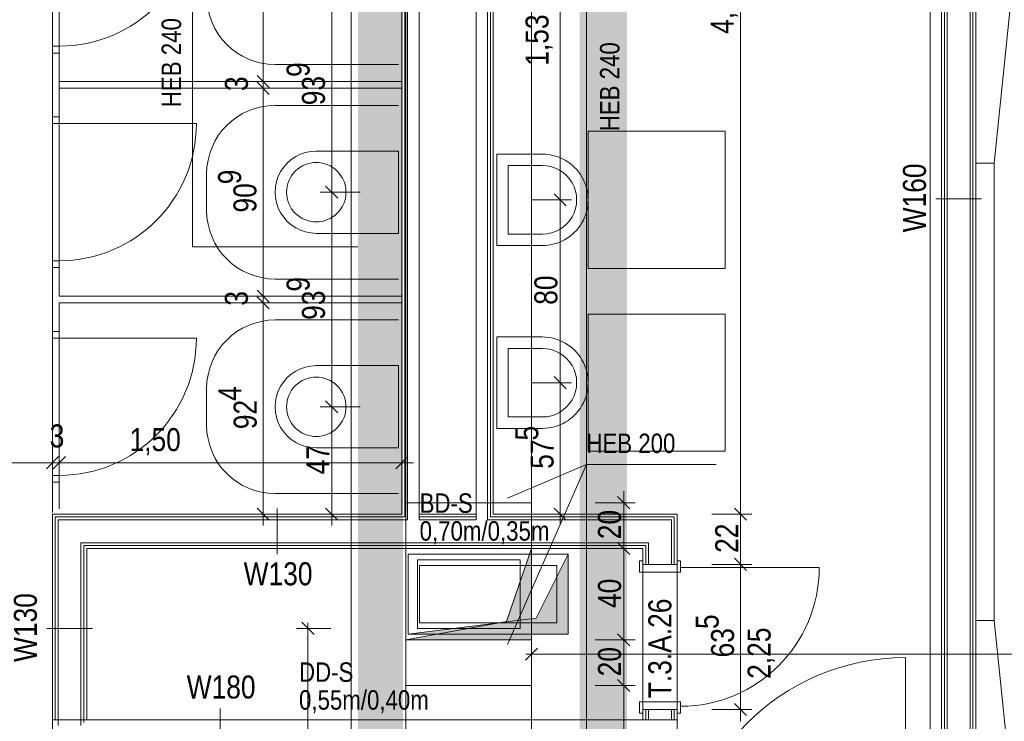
# Model space of a CAD drawing. Extents: x -620 to 300, y 62 to 1112.
# Tile 65 of 71: x -371 to -285, y 663 to 725. Entities that reach past the tile are written whole.
import ezdxf
from ezdxf.lldxf.tags import DXFTag

# ---------------------------------------------------------------- set-up
doc = ezdxf.new("R2010")
doc.units = 0
doc.layers.get('0').update_dxf_attribs({"lineweight": 13})
for name, color, linetype, lineweight, true_color in [('00 -Bauelemente -Dämmung innen', 7, 'Continuous', 9, 0xff7fe6), ('00 -Bauelemente -Gipskarton', 7, 'Continuous', 9, 0xff7fe6), ('30 -34 Innenwände- 2 nichttragend', 7, 'Continuous', 18, 0xff7fe6), ('30 -34 Innenwände- 4 Türen_Fenster', 7, 'Continuous', 15, 0x9955ff), ('30 -35 Decken- 11 Bodendurchbruch', 7, 'Continuous', 15, 0x599559), ('30 -35 Decken- 11 Durchbruch', 5, 'Continuous', 15, 0x0000ff), ('40 -41 Abwasser_Wasser_Gas- 1 Abwasser + sanitäre Anlagen', 7, 'Continuous', 9, 0xff6633), ('60 -61 Ausstattung -1 Möbel -verdeckt', 9, 'fein_strichliert-A06GA19B8I', 13, 0x808080), ('60- 61 allgemeine Ausstattung- 1 Möbel', 7, 'Continuous', 9, 0x00cccc), ('70 -72 Beschriftung- 1 Beschriftung allgemein', 7, 'Continuous', 9, 0xff6633), ('70 -76 Bemaßung- 2 Allgemein', 7, 'Continuous', 5, 0x6666cc), ('iwb_Schraffur_Unterzug', 7, 'Continuous', 5, 0xffffcc)]:
    doc.layers.add(name, color=color, linetype=linetype, lineweight=lineweight, true_color=true_color)
for name, color, linetype, lineweight in [('30 -35 Decken- 1 Konstruktion-Träger- Stahl Hohlprofil', 7, 'grob-A06GA1998I', 9), ('70 -71 Achsen- 1 Gebäudeachsen', 7, 'STRICHPUNKT2-A06GA19A8I', 18), ('70 -75 Raumstempel- 3 Wandstempel', 7, 'Continuous', 50), ('Keine', 7, 'Continuous', 9)]:
    doc.layers.add(name, color=color, linetype=linetype, lineweight=lineweight)
doc.styles.get("Standard").update_dxf_attribs({"font": 'ARIALN.TTF'})
tags = doc.linetypes.add('fein_strichliert-A06GA19B8I', pattern=[4, 1, -2, 1]).pattern_tags.tags
tags[8:9] = [DXFTag(74, 4), DXFTag(75, 0), DXFTag(340, '0'), DXFTag(46, 0.0), DXFTag(50, 0.0), DXFTag(44, 0.0), DXFTag(45, 0.0)]
tags[6:7] = [DXFTag(74, 4), DXFTag(75, 0), DXFTag(340, '0'), DXFTag(46, 0.0), DXFTag(50, 0.0), DXFTag(44, 0.0), DXFTag(45, 0.0)]
tags[4:5] = [DXFTag(74, 4), DXFTag(75, 0), DXFTag(340, '0'), DXFTag(46, 0.0), DXFTag(50, 0.0), DXFTag(44, 0.0), DXFTag(45, 0.0)]
tags = doc.linetypes.add('grob-A06GA1998I', pattern=[14, 3, -8, 3]).pattern_tags.tags
tags[8:9] = [DXFTag(74, 4), DXFTag(75, 0), DXFTag(340, '0'), DXFTag(46, 0.0), DXFTag(50, 0.0), DXFTag(44, 0.0), DXFTag(45, 0.0)]
tags[6:7] = [DXFTag(74, 4), DXFTag(75, 0), DXFTag(340, '0'), DXFTag(46, 0.0), DXFTag(50, 0.0), DXFTag(44, 0.0), DXFTag(45, 0.0)]
tags[4:5] = [DXFTag(74, 4), DXFTag(75, 0), DXFTag(340, '0'), DXFTag(46, 0.0), DXFTag(50, 0.0), DXFTag(44, 0.0), DXFTag(45, 0.0)]
tags = doc.linetypes.add('STRICHPUNKT2-A06GA19A8I', pattern=[12.7, 6.35, -3.175, 0, -3.175]).pattern_tags.tags
tags[10:11] = [DXFTag(74, 4), DXFTag(75, 0), DXFTag(340, '0'), DXFTag(46, 0.0), DXFTag(50, 0.0), DXFTag(44, 0.0), DXFTag(45, 0.0)]
tags[8:9] = [DXFTag(74, 4), DXFTag(75, 0), DXFTag(340, '0'), DXFTag(46, 0.0), DXFTag(50, 0.0), DXFTag(44, 0.0), DXFTag(45, 0.0)]
tags[6:7] = [DXFTag(74, 4), DXFTag(75, 0), DXFTag(340, '0'), DXFTag(46, 0.0), DXFTag(50, 0.0), DXFTag(44, 0.0), DXFTag(45, 0.0)]
tags[4:5] = [DXFTag(74, 4), DXFTag(75, 0), DXFTag(340, '0'), DXFTag(46, 0.0), DXFTag(50, 0.0), DXFTag(44, 0.0), DXFTag(45, 0.0)]

# ---------------------------------------------------------------- blocks, each defined once
blk = doc.blocks.new('Referenz-A06GA19C8I')
at = {"layer": '00 -Bauelemente -Dämmung innen', "color": 0, "linetype": 'Continuous', "lineweight": -2, "ltscale": 0.13}
for p, q in [((-336.926, 775.814), (-336.926, 680.914)), ((-335.926, 775.314), (-335.926, 681.414)), ((-330.926, 681.414), (-330.926, 771.314)), ((-329.926, 680.914), (-329.926, 770.314)), ((-289.676, 648.414), (-289.676, 770.614)), ((-287.676, 646.414), (-287.676, 767.614)), ((-335.926, 681.414), (-335.926, 680.914)), ((-330.926, 680.914), (-330.926, 681.414)), ((-367.526, 680.914), (-336.926, 680.914)), ((-367.526, 680.914), (-367.526, 663.414)), ((-335.926, 680.914), (-330.926, 680.914)), ((-329.926, 680.914), (-313.826, 680.914)), ((-313.826, 680.914), (-313.826, 677.014)), ((-365.526, 678.914), (-365.526, 662.914)), ((-365.526, 678.914), (-315.826, 678.914)), ((-315.826, 678.914), (-315.826, 677.014)), ((-315.826, 664.314), (-315.826, 663.414)), ((-313.826, 664.314), (-313.826, 663.414)), ((-367.526, 663.414), (-367.526, 662.914))]:
    blk.add_line(p, q, dxfattribs=at)
at = {"layer": '00 -Bauelemente -Gipskarton', "color": 0, "linetype": 'Continuous', "lineweight": -2, "ltscale": 0.13}
for p, q in [((-337.426, 775.314), (-337.426, 681.414)), ((-337.176, 775.564), (-337.176, 681.164)), ((-336.926, 775.814), (-336.926, 680.914)), ((-329.926, 680.914), (-329.926, 770.314)), ((-329.676, 681.164), (-329.676, 770.064)), ((-290.176, 648.914), (-290.176, 770.614)), ((-289.926, 648.664), (-289.926, 770.614)), ((-289.676, 648.414), (-289.676, 770.614)), ((-329.426, 681.414), (-329.426, 769.814)), ((-287.676, 646.414), (-287.676, 767.614)), ((-287.426, 646.164), (-287.426, 767.364)), ((-287.176, 645.914), (-287.176, 767.114)), ((-368.026, 681.414), (-368.026, 663.414)), ((-368.026, 681.414), (-337.426, 681.414)), ((-367.776, 681.164), (-337.176, 681.164)), ((-367.776, 681.164), (-367.776, 663.414)), ((-335.926, 681.414), (-330.926, 681.414)), ((-335.926, 681.164), (-330.926, 681.164)), ((-329.676, 681.164), (-313.576, 681.164)), ((-329.426, 681.414), (-313.326, 681.414)), ((-313.576, 681.164), (-313.576, 677.014)), ((-313.326, 681.414), (-313.326, 677.014)), ((-367.526, 680.914), (-367.526, 663.414)), ((-367.526, 680.914), (-336.926, 680.914)), ((-335.926, 680.914), (-330.926, 680.914)), ((-329.926, 680.914), (-313.826, 680.914)), ((-313.826, 680.914), (-313.826, 677.014)), ((-365.526, 678.914), (-365.526, 662.914)), ((-365.526, 678.914), (-315.826, 678.914)), ((-365.276, 678.664), (-365.276, 663.164)), ((-365.276, 678.664), (-316.076, 678.664)), ((-316.076, 678.664), (-316.076, 677.014)), ((-315.826, 678.914), (-315.826, 677.014)), ((-365.026, 678.414), (-316.326, 678.414)), ((-365.026, 678.414), (-365.026, 663.414)), ((-316.326, 678.414), (-316.326, 677.014)), ((-316.326, 664.314), (-316.326, 663.414)), ((-316.076, 664.314), (-316.076, 663.414)), ((-315.826, 664.314), (-315.826, 663.414)), ((-313.826, 664.314), (-313.826, 663.414)), ((-313.576, 664.314), (-313.576, 663.414)), ((-313.326, 664.314), (-313.326, 663.414)), ((-368.026, 663.414), (-368.026, 648.914)), ((-368.026, 663.414), (-313.326, 663.414)), ((-313.326, 663.414), (-313.326, 648.914))]:
    blk.add_line(p, q, dxfattribs=at)
at = {"layer": '30 -34 Innenwände- 2 nichttragend', "color": 0, "linetype": 'Continuous', "lineweight": -2, "ltscale": 0.13}
for p, q in [((-337.426, 775.314), (-337.426, 681.414)), ((-335.926, 775.314), (-335.926, 681.414)), ((-330.926, 681.414), (-330.926, 771.314)), ((-290.176, 648.914), (-290.176, 770.614)), ((-329.426, 681.414), (-329.426, 769.814)), ((-287.176, 645.914), (-287.176, 767.114)), ((-368.026, 721.764), (-368.026, 716.184)), ((-368.026, 721.764), (-367.426, 721.764)), ((-368.026, 721.764), (-367.426, 721.764)), ((-367.426, 721.764), (-367.426, 716.184)), ((-367.426, 719.274), (-337.426, 719.274)), ((-367.426, 718.674), (-337.426, 718.674)), ((-368.026, 716.184), (-367.426, 716.184)), ((-368.026, 716.184), (-367.426, 716.184)), ((-368.026, 702.984), (-367.426, 702.984)), ((-368.026, 702.984), (-367.426, 702.984)), ((-368.026, 702.984), (-368.026, 697.404)), ((-367.426, 702.984), (-367.426, 700.494)), ((-367.426, 700.494), (-337.426, 700.494)), ((-367.426, 699.894), (-367.426, 697.404)), ((-367.426, 699.894), (-337.426, 699.894)), ((-368.026, 697.404), (-367.426, 697.404)), ((-368.026, 697.404), (-367.426, 697.404)), ((-368.026, 684.204), (-368.026, 681.564)), ((-368.026, 684.204), (-367.426, 684.204)), ((-368.026, 684.204), (-367.426, 684.204)), ((-367.426, 684.204), (-367.426, 681.864)), ((-368.026, 681.414), (-337.426, 681.414)), ((-368.026, 681.414), (-368.026, 663.414)), ((-335.926, 681.414), (-330.926, 681.414)), ((-329.126, 681.414), (-313.326, 681.414)), ((-313.326, 681.414), (-313.326, 677.014)), ((-365.026, 678.414), (-316.326, 678.414)), ((-365.026, 678.414), (-365.026, 663.414)), ((-316.326, 678.414), (-316.326, 677.014)), ((-316.326, 677.014), (-316.326, 677.334)), ((-313.326, 677.014), (-313.326, 677.334)), ((-316.326, 664.314), (-316.326, 663.994)), ((-316.326, 664.314), (-316.326, 663.414)), ((-313.326, 664.314), (-313.326, 663.994)), ((-313.326, 664.314), (-313.326, 663.414)), ((-368.026, 663.414), (-313.326, 663.414)), ((-368.026, 663.414), (-368.026, 648.914)), ((-313.326, 663.414), (-313.326, 648.914))]:
    blk.add_line(p, q, dxfattribs=at)
at = {"layer": '30 -34 Innenwände- 4 Türen_Fenster', "color": 0, "linetype": 'Continuous', "lineweight": -2, "ltscale": 0.13}
for p, q in [((-368.026, 722.364), (-368.026, 734.364)), ((-368.026, 734.364), (-368.026, 722.364)), ((-367.426, 734.364), (-367.426, 722.364)), ((-367.426, 734.364), (-367.426, 722.364)), ((-367.426, 722.364), (-368.026, 722.364)), ((-368.026, 715.584), (-367.426, 715.584)), ((-368.026, 703.584), (-368.026, 715.584)), ((-368.026, 715.584), (-368.026, 703.584)), ((-367.426, 715.584), (-367.426, 703.584)), ((-367.426, 715.584), (-367.426, 703.584)), ((-367.426, 703.584), (-368.026, 703.584)), ((-368.026, 696.804), (-367.426, 696.804)), ((-368.026, 684.804), (-368.026, 696.804)), ((-368.026, 696.804), (-368.026, 684.804)), ((-367.426, 696.804), (-367.426, 684.804)), ((-367.426, 696.804), (-367.426, 684.804)), ((-367.426, 684.804), (-368.026, 684.804)), ((-316.326, 677.334), (-316.626, 677.334)), ((-316.626, 677.334), (-316.626, 676.334)), ((-316.326, 677.014), (-316.326, 677.334)), ((-313.326, 677.014), (-316.326, 677.014)), ((-313.026, 677.334), (-313.326, 677.334)), ((-313.326, 677.334), (-313.326, 677.014)), ((-313.026, 676.734), (-313.026, 677.334)), ((-316.626, 676.334), (-313.026, 676.334)), ((-313.026, 676.334), (-313.026, 676.734)), ((-316.626, 663.994), (-316.626, 664.994)), ((-316.626, 664.994), (-313.026, 664.994)), ((-313.026, 664.994), (-313.026, 664.594)), ((-316.326, 663.994), (-316.626, 663.994)), ((-313.326, 664.314), (-316.326, 664.314)), ((-316.326, 664.314), (-316.326, 663.994)), ((-313.326, 663.994), (-313.326, 664.314)), ((-313.026, 663.994), (-313.326, 663.994)), ((-313.026, 664.594), (-313.026, 663.994))]:
    blk.add_line(p, q, dxfattribs=at)
at = {"layer": '30 -34 Innenwände- 4 Türen_Fenster', "color": 0, "lineweight": -2}
for p, q in [((-368.026, 721.764), (-368.026, 722.364)), ((-368.026, 722.364), (-367.426, 722.364)), ((-367.426, 721.764), (-368.026, 721.764)), ((-367.426, 722.364), (-367.426, 721.764)), ((-368.026, 715.584), (-368.026, 716.184)), ((-368.026, 716.184), (-367.426, 716.184)), ((-367.426, 715.584), (-368.026, 715.584)), ((-367.426, 716.184), (-367.426, 715.584)), ((-368.026, 702.984), (-368.026, 703.584)), ((-368.026, 703.584), (-367.426, 703.584)), ((-367.426, 703.584), (-367.426, 702.984)), ((-367.426, 702.984), (-368.026, 702.984)), ((-368.026, 696.804), (-368.026, 697.404)), ((-368.026, 697.404), (-367.426, 697.404)), ((-367.426, 696.804), (-368.026, 696.804)), ((-367.426, 697.404), (-367.426, 696.804)), ((-368.026, 684.204), (-368.026, 684.804)), ((-368.026, 684.804), (-367.426, 684.804)), ((-367.426, 684.804), (-367.426, 684.204)), ((-367.426, 684.204), (-368.026, 684.204))]:
    blk.add_line(p, q, dxfattribs=at)
at = {"layer": '30 -34 Innenwände- 4 Türen_Fenster', "color": 0, "linetype": 'grob-A06GA1998I', "lineweight": -2, "ltscale": 0.13}
for p, q in [((-367.426, 715.584), (-355.426, 715.584)), ((-367.426, 696.804), (-355.426, 696.804)), ((-316.326, 677.014), (-316.326, 664.314)), ((-313.326, 677.014), (-313.326, 664.314)), ((-313.026, 676.734), (-300.886, 676.734)), ((-293.331, 649.214), (-293.331, 668.854))]:
    blk.add_line(p, q, dxfattribs=at)
for centre, major_axis in [((-367.426, 734.364), (0, -12)), ((-367.426, 715.584), (0, -12)), ((-367.426, 696.804), (0, -12)), ((-313.026, 676.734), (0, -12.14)), ((-389.271, 649.214), (19.64, 0)), ((-293.331, 649.214), (0, 19.64))]:
    blk.add_ellipse(centre, major_axis=major_axis, ratio=1, start_param=0, end_param=1.570796, dxfattribs=at)
at = {"layer": '30 -35 Decken- 1 Konstruktion-Träger- Stahl Hohlprofil', "color": 0, "linetype": 'grob-A06GA1998I', "lineweight": -2, "ltscale": 0.13}
for p, q in [((-341.876, 612.609), (-341.876, 771.614)), ((-337.076, 771.614), (-337.076, 612.609)), ((-326.076, 612.609), (-326.076, 771.614)), ((-321.276, 771.614), (-321.276, 612.609)), ((-337.076, 682.414), (-326.076, 682.414)), ((-337.076, 678.414), (-337.076, 682.414)), ((-326.076, 682.414), (-326.076, 678.414)), ((-326.076, 678.414), (-337.076, 678.414)), ((-326.076, 670.414), (-337.076, 670.414)), ((-337.076, 670.414), (-337.076, 666.414)), ((-326.076, 666.414), (-326.076, 670.414)), ((-337.076, 666.414), (-326.076, 666.414))]:
    blk.add_line(p, q, dxfattribs=at)
at = {"layer": '30 -35 Decken- 11 Bodendurchbruch', "color": 0, "linetype": 'Continuous', "lineweight": -2, "ltscale": 0.13}
for p, q in [((-336.876, 670.914), (-336.876, 677.914)), ((-336.876, 677.914), (-322.876, 677.914)), ((-322.876, 677.914), (-325.676, 672.314)), ((-322.876, 677.914), (-325.676, 672.314)), ((-322.876, 670.914), (-322.876, 677.914)), ((-325.676, 672.314), (-336.876, 670.914)), ((-325.676, 672.314), (-336.876, 670.914)), ((-336.876, 670.914), (-322.876, 670.914))]:
    blk.add_line(p, q, dxfattribs=at)
at = {"layer": '30 -35 Decken- 11 Bodendurchbruch', "color": 0, "linetype": 'grob-A06GA1998I', "lineweight": -2, "ltscale": 0.13}
for p, q in [((-335.876, 676.914), (-323.876, 676.914)), ((-335.876, 671.914), (-335.876, 676.914)), ((-323.876, 676.914), (-323.876, 671.914)), ((-323.876, 671.914), (-335.876, 671.914))]:
    blk.add_line(p, q, dxfattribs=at)
at = {"layer": '30 -35 Decken- 11 Bodendurchbruch', "color": 0, "lineweight": -2}
for points in [[(-322.876, 670.914), (-325.676, 672.314), (-322.876, 677.914)], [(-325.676, 670.914), (-336.876, 670.914), (-325.676, 672.314)], [(-325.676, 670.914), (-325.676, 672.314), (-322.876, 670.914)]]:
    blk.add_solid(points, dxfattribs=at)
at = {"layer": '30 -35 Decken- 11 Durchbruch', "color": 0, "linetype": 'Continuous', "lineweight": -2, "ltscale": 0.13}
for p, q in [((-337.076, 670.414), (-337.076, 678.414)), ((-337.076, 678.414), (-326.076, 678.414)), ((-326.076, 678.414), (-328.276, 672.014)), ((-326.076, 678.414), (-328.276, 672.014)), ((-326.076, 670.414), (-326.076, 678.414)), ((-328.276, 672.014), (-337.076, 670.414)), ((-328.276, 672.014), (-337.076, 670.414)), ((-337.076, 670.414), (-326.076, 670.414))]:
    blk.add_line(p, q, dxfattribs=at)
at = {"layer": '30 -35 Decken- 11 Durchbruch', "color": 0, "linetype": 'grob-A06GA1998I', "lineweight": -2, "ltscale": 0.13}
for p, q in [((-336.076, 677.414), (-327.076, 677.414)), ((-336.076, 671.414), (-336.076, 677.414)), ((-327.076, 677.414), (-327.076, 671.414)), ((-327.076, 671.414), (-336.076, 671.414))]:
    blk.add_line(p, q, dxfattribs=at)
at = {"layer": '30 -35 Decken- 11 Durchbruch', "color": 0, "lineweight": -2}
for points in [[(-326.076, 670.414), (-328.276, 672.014), (-326.076, 678.414)], [(-328.276, 670.414), (-337.076, 670.414), (-328.276, 672.014)], [(-328.276, 670.414), (-328.276, 672.014), (-326.076, 670.414)]]:
    blk.add_solid(points, dxfattribs=at)
at = {"layer": '40 -41 Abwasser_Wasser_Gas- 1 Abwasser + sanitäre Anlagen', "color": 0, "linetype": 'Continuous', "lineweight": -2, "ltscale": 0.13}
for p, q in [((-344.926, 713.184), (-337.726, 713.184)), ((-337.726, 713.184), (-337.726, 705.984)), ((-345.681, 712.072), (-345.434, 712.134)), ((-345.434, 712.134), (-345.181, 712.171)), ((-345.181, 712.171), (-344.926, 712.184)), ((-344.926, 712.184), (-344.671, 712.171)), ((-344.671, 712.171), (-344.419, 712.134)), ((-344.419, 712.134), (-344.172, 712.072)), ((-325.126, 712.914), (-329.126, 712.914)), ((-329.126, 712.914), (-329.126, 704.914)), ((-346.936, 711.233), (-346.765, 711.422)), ((-346.765, 711.422), (-346.576, 711.593)), ((-346.576, 711.593), (-346.371, 711.745)), ((-346.371, 711.745), (-346.152, 711.877)), ((-346.152, 711.877), (-345.921, 711.986)), ((-345.921, 711.986), (-345.681, 712.072)), ((-344.172, 712.072), (-343.931, 711.986)), ((-343.931, 711.986), (-343.701, 711.877)), ((-343.701, 711.877), (-343.482, 711.745)), ((-343.482, 711.745), (-343.277, 711.593)), ((-343.277, 711.593), (-343.088, 711.422)), ((-343.088, 711.422), (-342.916, 711.233)), ((-325.126, 711.914), (-328.126, 711.914)), ((-328.126, 711.914), (-328.126, 705.914)), ((-347.414, 710.338), (-347.328, 710.579)), ((-347.328, 710.579), (-347.219, 710.809)), ((-347.219, 710.809), (-347.088, 711.028)), ((-347.088, 711.028), (-346.936, 711.233)), ((-342.916, 711.233), (-342.764, 711.028)), ((-342.764, 711.028), (-342.633, 710.809)), ((-342.633, 710.809), (-342.524, 710.579)), ((-342.524, 710.579), (-342.438, 710.338)), ((-347.526, 709.584), (-347.514, 709.838)), ((-347.514, 709.329), (-347.526, 709.584)), ((-347.514, 709.838), (-347.476, 710.091)), ((-347.476, 710.091), (-347.414, 710.338)), ((-342.438, 710.338), (-342.376, 710.091)), ((-342.376, 710.091), (-342.339, 709.838)), ((-342.339, 709.838), (-342.326, 709.584)), ((-342.326, 709.584), (-342.339, 709.329)), ((-347.476, 709.076), (-347.514, 709.329)), ((-347.414, 708.829), (-347.476, 709.076)), ((-347.328, 708.589), (-347.414, 708.829)), ((-342.438, 708.829), (-342.524, 708.589)), ((-342.376, 709.076), (-342.438, 708.829)), ((-342.339, 709.329), (-342.376, 709.076)), ((-347.219, 708.358), (-347.328, 708.589)), ((-347.088, 708.139), (-347.219, 708.358)), ((-346.936, 707.934), (-347.088, 708.139)), ((-346.765, 707.745), (-346.936, 707.934)), ((-342.916, 707.934), (-343.088, 707.745)), ((-342.764, 708.139), (-342.916, 707.934)), ((-342.633, 708.358), (-342.764, 708.139)), ((-342.524, 708.589), (-342.633, 708.358)), ((-346.576, 707.574), (-346.765, 707.745)), ((-346.371, 707.422), (-346.576, 707.574)), ((-346.152, 707.291), (-346.371, 707.422)), ((-345.921, 707.182), (-346.152, 707.291)), ((-345.681, 707.096), (-345.921, 707.182)), ((-345.434, 707.034), (-345.681, 707.096)), ((-345.181, 706.996), (-345.434, 707.034)), ((-344.926, 706.984), (-345.181, 706.996)), ((-344.671, 706.996), (-344.926, 706.984)), ((-344.419, 707.034), (-344.671, 706.996)), ((-344.172, 707.096), (-344.419, 707.034)), ((-343.931, 707.182), (-344.172, 707.096)), ((-343.701, 707.291), (-343.931, 707.182)), ((-343.482, 707.422), (-343.701, 707.291)), ((-343.277, 707.574), (-343.482, 707.422)), ((-343.088, 707.745), (-343.277, 707.574)), ((-337.726, 705.984), (-344.926, 705.984)), ((-328.126, 705.914), (-325.126, 705.914)), ((-329.126, 704.914), (-325.126, 704.914)), ((-325.126, 696.914), (-329.126, 696.914)), ((-329.126, 696.914), (-329.126, 688.914)), ((-325.126, 695.914), (-328.126, 695.914)), ((-328.126, 695.914), (-328.126, 689.914)), ((-337.726, 694.404), (-344.926, 694.404)), ((-337.726, 687.204), (-337.726, 694.404)), ((-346.152, 693.097), (-345.921, 693.206)), ((-345.921, 693.206), (-345.681, 693.292)), ((-345.681, 693.292), (-345.434, 693.354)), ((-345.434, 693.354), (-345.181, 693.391)), ((-345.181, 693.391), (-344.926, 693.404)), ((-344.926, 693.404), (-344.671, 693.391)), ((-344.671, 693.391), (-344.419, 693.354)), ((-344.419, 693.354), (-344.172, 693.292)), ((-344.172, 693.292), (-343.931, 693.206)), ((-343.931, 693.206), (-343.701, 693.097)), ((-347.088, 692.248), (-346.936, 692.453)), ((-346.936, 692.453), (-346.765, 692.642)), ((-346.765, 692.642), (-346.576, 692.813)), ((-346.576, 692.813), (-346.371, 692.965)), ((-346.371, 692.965), (-346.152, 693.097)), ((-343.701, 693.097), (-343.482, 692.965)), ((-343.482, 692.965), (-343.277, 692.813)), ((-343.277, 692.813), (-343.088, 692.642)), ((-343.088, 692.642), (-342.916, 692.453)), ((-342.916, 692.453), (-342.764, 692.248)), ((-347.476, 691.311), (-347.414, 691.558)), ((-347.414, 691.558), (-347.328, 691.799)), ((-347.328, 691.799), (-347.219, 692.029)), ((-347.219, 692.029), (-347.088, 692.248)), ((-342.764, 692.248), (-342.633, 692.029)), ((-342.633, 692.029), (-342.524, 691.799)), ((-342.524, 691.799), (-342.438, 691.558)), ((-342.438, 691.558), (-342.376, 691.311)), ((-347.526, 690.804), (-347.514, 691.058)), ((-347.514, 690.549), (-347.526, 690.804)), ((-347.514, 691.058), (-347.476, 691.311)), ((-342.376, 691.311), (-342.339, 691.058)), ((-342.339, 691.058), (-342.326, 690.804)), ((-342.326, 690.804), (-342.339, 690.549)), ((-347.476, 690.296), (-347.514, 690.549)), ((-347.414, 690.049), (-347.476, 690.296)), ((-347.328, 689.809), (-347.414, 690.049)), ((-347.219, 689.578), (-347.328, 689.809)), ((-342.524, 689.809), (-342.633, 689.578)), ((-342.438, 690.049), (-342.524, 689.809)), ((-342.376, 690.296), (-342.438, 690.049)), ((-342.339, 690.549), (-342.376, 690.296)), ((-328.126, 689.914), (-325.126, 689.914)), ((-347.088, 689.359), (-347.219, 689.578)), ((-346.936, 689.154), (-347.088, 689.359)), ((-346.765, 688.965), (-346.936, 689.154)), ((-346.576, 688.794), (-346.765, 688.965)), ((-343.088, 688.965), (-343.277, 688.794)), ((-342.916, 689.154), (-343.088, 688.965)), ((-342.764, 689.359), (-342.916, 689.154)), ((-342.633, 689.578), (-342.764, 689.359)), ((-329.126, 688.914), (-325.126, 688.914)), ((-346.371, 688.642), (-346.576, 688.794)), ((-346.152, 688.511), (-346.371, 688.642)), ((-345.921, 688.402), (-346.152, 688.511)), ((-345.681, 688.316), (-345.921, 688.402)), ((-345.434, 688.254), (-345.681, 688.316)), ((-345.181, 688.216), (-345.434, 688.254)), ((-344.926, 688.204), (-345.181, 688.216)), ((-344.671, 688.216), (-344.926, 688.204)), ((-344.419, 688.254), (-344.671, 688.216)), ((-344.172, 688.316), (-344.419, 688.254)), ((-343.931, 688.402), (-344.172, 688.316)), ((-343.701, 688.511), (-343.931, 688.402)), ((-343.482, 688.642), (-343.701, 688.511)), ((-343.277, 688.794), (-343.482, 688.642)), ((-344.926, 687.204), (-337.726, 687.204))]:
    blk.add_line(p, q, dxfattribs=at)
for centre, major_axis in [((-344.926, 709.584), (0, 3.6)), ((-325.126, 708.914), (0, -4)), ((-325.126, 708.914), (0, -3)), ((-325.126, 692.914), (0, -4)), ((-325.126, 692.914), (0, -3)), ((-344.926, 690.804), (0, 3.6))]:
    blk.add_ellipse(centre, major_axis=major_axis, ratio=1, start_param=0, end_param=3.141593, dxfattribs=at)
at = {"layer": '60 -61 Ausstattung -1 Möbel -verdeckt', "color": 0, "linetype": 'fein_strichliert-A06GA19B8I', "lineweight": -2, "ltscale": 0.13}
for p, q in [((-337.726, 720.764), (-348.526, 720.764)), ((-337.726, 717.184), (-348.526, 717.184)), ((-321.126, 702.914), (-321.126, 714.914)), ((-321.126, 714.914), (-309.126, 714.914)), ((-309.126, 714.914), (-309.126, 702.914)), ((-354.526, 711.184), (-354.526, 707.984)), ((-309.126, 702.914), (-321.126, 702.914)), ((-348.526, 701.984), (-337.726, 701.984)), ((-348.526, 698.404), (-337.726, 698.404)), ((-321.126, 686.914), (-321.126, 698.914)), ((-321.126, 698.914), (-309.126, 698.914)), ((-309.126, 698.914), (-309.126, 686.914)), ((-354.526, 689.204), (-354.526, 692.404)), ((-309.126, 686.914), (-321.126, 686.914)), ((-337.726, 683.204), (-348.526, 683.204))]:
    blk.add_line(p, q, dxfattribs=at)
for centre, major_axis in [((-348.526, 726.764), (-6, 0)), ((-348.526, 711.184), (0, 6)), ((-348.526, 707.984), (-6, 0)), ((-348.526, 692.404), (0, 6)), ((-348.526, 689.204), (-6, 0))]:
    blk.add_ellipse(centre, major_axis=major_axis, ratio=1, start_param=0, end_param=1.570796, dxfattribs=at)
at = {"layer": '60- 61 allgemeine Ausstattung- 1 Möbel', "color": 0, "linetype": 'Continuous', "lineweight": -2, "ltscale": 0.13}
for p, q in [((-285.576, 712.114), (-283.526, 732.008)), ((-287.176, 712.114), (-285.576, 712.114)), ((-287.176, 672.114), (-287.176, 712.114)), ((-285.576, 712.114), (-285.576, 672.114)), ((-285.576, 672.114), (-287.176, 672.114)), ((-285.576, 672.114), (-283.526, 652.219))]:
    blk.add_line(p, q, dxfattribs=at)
at = {"layer": '70 -71 Achsen- 1 Gebäudeachsen', "color": 0, "linetype": 'STRICHPUNKT2-A06GA19A8I', "lineweight": -2, "ltscale": 0.13}
blk.add_line((-291.176, 1084.554), (-291.176, 85.114), dxfattribs=at)
at = {"layer": '70 -72 Beschriftung- 1 Beschriftung allgemein', "color": 0, "linetype": 'Continuous', "lineweight": -2, "ltscale": 0.13}
for p, q in [((-355.764, 736.802), (-355.764, 704.802)), ((-355.764, 704.802), (-341.276, 704.802)), ((-321.276, 685.756), (-328.167, 670.014)), ((-321.276, 685.756), (-328.167, 682.814)), ((-321.276, 685.756), (-309.924, 685.756))]:
    blk.add_line(p, q, dxfattribs=at)
at = {"layer": '70 -75 Raumstempel- 3 Wandstempel', "color": 0, "linetype": 'Continuous', "lineweight": -2, "ltscale": 0.13}
for p, q in [((-290.676, 709.014), (-286.676, 709.014)), ((-348.34, 677.914), (-348.34, 681.914)), ((-368.526, 671.414), (-364.526, 671.414)), ((-353.326, 664.414), (-353.326, 660.414))]:
    blk.add_line(p, q, dxfattribs=at)
at = {"layer": '70 -76 Bemaßung- 2 Allgemein', "color": 0, "linetype": 'Continuous', "lineweight": -2, "ltscale": 0.13}
for p, q in [((-307.776, 682.474), (-307.776, 768.753)), ((-323.576, 709.974), (-323.576, 738.453)), ((-349.576, 720.334), (-349.576, 736.393)), ((-343.576, 710.644), (-343.576, 727.303)), ((-349.576, 720.334), (-349.576, 721.394)), ((-349.576, 718.274), (-349.576, 720.334)), ((-349.576, 718.274), (-349.576, 720.334)), ((-347.076, 719.274), (-350.576, 719.274)), ((-347.076, 719.274), (-350.576, 719.274)), ((-349.046, 718.743), (-350.107, 719.804)), ((-349.046, 718.743), (-350.107, 719.804)), ((-350.107, 719.204), (-349.046, 718.143)), ((-350.107, 719.204), (-349.046, 718.143)), ((-349.576, 719.674), (-349.576, 717.613)), ((-349.576, 719.674), (-349.576, 717.613)), ((-349.576, 718.674), (-349.576, 719.274)), ((-347.076, 718.674), (-350.576, 718.674)), ((-347.076, 718.674), (-350.576, 718.674)), ((-349.576, 717.613), (-349.576, 716.553)), ((-349.576, 701.554), (-349.576, 717.613)), ((-343.576, 708.584), (-343.576, 710.644)), ((-343.576, 710.584), (-343.576, 708.523)), ((-341.076, 709.584), (-344.576, 709.584)), ((-341.076, 709.584), (-344.576, 709.584)), ((-343.046, 709.053), (-344.107, 710.114)), ((-344.107, 710.114), (-343.046, 709.053)), ((-323.576, 707.914), (-323.576, 709.974)), ((-323.576, 709.914), (-323.576, 707.853)), ((-326.076, 708.914), (-322.576, 708.914)), ((-326.076, 708.914), (-322.576, 708.914)), ((-323.046, 708.383), (-324.107, 709.444)), ((-324.107, 709.444), (-323.046, 708.383)), ((-343.576, 691.864), (-343.576, 708.523)), ((-323.576, 693.974), (-323.576, 707.853)), ((-349.576, 701.554), (-349.576, 702.614)), ((-349.046, 699.963), (-350.107, 701.024)), ((-349.046, 699.963), (-350.107, 701.024)), ((-349.576, 699.494), (-349.576, 701.554)), ((-349.576, 699.494), (-349.576, 701.554)), ((-347.076, 700.494), (-350.576, 700.494)), ((-347.076, 700.494), (-350.576, 700.494)), ((-350.107, 700.424), (-349.046, 699.363)), ((-350.107, 700.424), (-349.046, 699.363)), ((-349.576, 700.894), (-349.576, 698.833)), ((-349.576, 700.894), (-349.576, 698.833)), ((-349.576, 699.894), (-349.576, 700.494)), ((-347.076, 699.894), (-350.576, 699.894)), ((-347.076, 699.894), (-350.576, 699.894)), ((-349.576, 698.833), (-349.576, 697.773)), ((-349.576, 682.474), (-349.576, 698.833)), ((-323.046, 692.383), (-324.107, 693.444)), ((-324.107, 693.444), (-323.046, 692.383)), ((-323.576, 691.914), (-323.576, 693.974)), ((-323.576, 693.914), (-323.576, 691.853)), ((-326.076, 692.914), (-322.576, 692.914)), ((-326.076, 692.914), (-322.576, 692.914)), ((-343.576, 689.804), (-343.576, 691.864)), ((-343.576, 691.804), (-343.576, 689.743)), ((-323.576, 682.474), (-323.576, 691.853)), ((-341.076, 690.804), (-344.576, 690.804)), ((-341.076, 690.804), (-344.576, 690.804)), ((-343.046, 690.273), (-344.107, 691.334)), ((-344.107, 691.334), (-343.046, 690.273)), ((-343.576, 682.474), (-343.576, 689.743)), ((-367.496, 686.444), (-368.557, 685.383)), ((-367.496, 686.444), (-368.557, 685.383)), ((-368.026, 683.414), (-368.026, 686.914)), ((-368.026, 683.414), (-368.026, 686.914)), ((-367.957, 685.383), (-366.896, 686.444)), ((-367.957, 685.383), (-366.896, 686.444)), ((-367.426, 683.414), (-367.426, 686.914)), ((-367.426, 683.414), (-367.426, 686.914)), ((-336.896, 686.444), (-337.957, 685.383)), ((-337.426, 684.414), (-337.426, 686.914)), ((-369.087, 685.914), (-390.116, 685.914)), ((-369.087, 685.914), (-370.147, 685.914)), ((-367.026, 685.914), (-369.087, 685.914)), ((-367.026, 685.914), (-369.087, 685.914)), ((-368.426, 685.914), (-366.366, 685.914)), ((-368.426, 685.914), (-366.366, 685.914)), ((-367.426, 685.914), (-368.026, 685.914)), ((-366.366, 685.914), (-365.305, 685.914)), ((-338.487, 685.914), (-366.366, 685.914)), ((-336.426, 685.914), (-338.487, 685.914)), ((-318.537, 682.944), (-317.476, 681.883)), ((-318.007, 683.414), (-318.007, 681.353)), ((-349.576, 680.414), (-349.576, 682.474)), ((-343.576, 680.414), (-343.576, 682.474)), ((-323.576, 680.414), (-323.576, 682.474)), ((-320.507, 682.414), (-317.007, 682.414)), ((-307.776, 680.414), (-307.776, 682.474)), ((-307.776, 682.414), (-307.776, 680.353)), ((-347.076, 681.414), (-350.576, 681.414)), ((-349.046, 680.883), (-350.107, 681.944)), ((-341.076, 681.414), (-344.576, 681.414)), ((-343.046, 680.883), (-344.107, 681.944)), ((-326.076, 681.414), (-322.576, 681.414)), ((-323.046, 680.883), (-324.107, 681.944)), ((-318.007, 679.474), (-318.007, 681.353)), ((-310.276, 681.414), (-306.776, 681.414)), ((-310.276, 681.414), (-306.776, 681.414)), ((-307.246, 680.883), (-308.307, 681.944)), ((-308.307, 681.944), (-307.246, 680.883)), ((-307.776, 678.074), (-307.776, 680.353)), ((-318.007, 677.414), (-318.007, 679.474)), ((-318.007, 679.414), (-318.007, 677.353)), ((-317.476, 677.883), (-318.537, 678.944)), ((-318.537, 678.944), (-317.476, 677.883)), ((-320.507, 678.414), (-317.007, 678.414)), ((-320.507, 678.414), (-317.007, 678.414)), ((-307.776, 676.014), (-307.776, 678.074)), ((-307.776, 678.014), (-307.776, 675.953)), ((-318.007, 671.474), (-318.007, 677.353)), ((-310.276, 677.014), (-306.776, 677.014)), ((-310.276, 677.014), (-306.776, 677.014)), ((-307.246, 676.483), (-308.307, 677.544)), ((-308.307, 677.544), (-307.246, 676.483)), ((-307.776, 665.374), (-307.776, 675.953)), ((-346.182, 671.944), (-345.121, 670.883)), ((-345.652, 671.914), (-345.652, 670.353)), ((-343.652, 671.414), (-346.652, 671.414)), ((-326.076, 671.154), (-326.076, 668.154)), ((-317.476, 669.883), (-318.537, 670.944)), ((-318.537, 670.944), (-317.476, 669.883)), ((-318.007, 669.414), (-318.007, 671.474)), ((-318.007, 671.414), (-318.007, 669.353)), ((-345.652, 614.674), (-345.652, 670.353)), ((-320.507, 670.414), (-317.007, 670.414)), ((-320.507, 670.414), (-317.007, 670.414)), ((-326.607, 668.624), (-325.546, 669.685)), ((-326.576, 669.154), (-325.016, 669.154)), ((16.763, 669.154), (-325.016, 669.154)), ((-318.007, 667.474), (-318.007, 669.353)), ((-318.007, 665.414), (-318.007, 667.474)), ((-318.007, 667.414), (-318.007, 665.353)), ((-317.476, 665.883), (-318.537, 666.944)), ((-318.537, 666.944), (-317.476, 665.883)), ((-320.507, 666.414), (-317.007, 666.414)), ((-320.507, 666.414), (-317.007, 666.414)), ((-318.007, 614.674), (-318.007, 665.353)), ((-307.246, 663.783), (-308.307, 664.844)), ((-308.307, 664.844), (-307.246, 663.783)), ((-307.776, 663.314), (-307.776, 665.374)), ((-307.776, 665.314), (-307.776, 663.253)), ((-310.276, 664.314), (-306.776, 664.314)), ((-310.276, 664.314), (-306.776, 664.314))]:
    blk.add_line(p, q, dxfattribs=at)
at = {"layer": '30 -35 Decken- 11 Bodendurchbruch', "color": 0, "linetype": 'Continuous', "lineweight": -2, "ltscale": 0.13, "char_height": 1.7, "attachment_point": 1}
for s, insert in [('{\\fArial Narrow;BD-S}', (-335.876, 683.227)), ('{\\fArial Narrow;0,70m/0,35m}', (-335.876, 680.792))]:
    blk.add_mtext(s, dxfattribs=dict(at, insert=insert))
at = {"layer": '30 -35 Decken- 11 Durchbruch', "color": 0, "linetype": 'Continuous', "lineweight": -2, "ltscale": 0.13, "char_height": 1.7, "attachment_point": 1}
for s, insert in [('{\\fArial Narrow;DD-S}', (-346.436, 668.438)), ('{\\fArial Narrow;0,55m/0,40m}', (-346.436, 666.003))]:
    blk.add_mtext(s, dxfattribs=dict(at, insert=insert))
at = {"layer": '70 -72 Beschriftung- 1 Beschriftung allgemein', "color": 0, "linetype": 'Continuous', "lineweight": -2, "ltscale": 0.13, "char_height": 1.7, "attachment_point": 1, "rotation": 90}
for insert in [(-358.466, 717.027), (-320.08, 714.914)]:
    blk.add_mtext('{\\fArial Narrow;HEB 240}', dxfattribs=dict(at, insert=insert))
at = {"layer": '70 -72 Beschriftung- 1 Beschriftung allgemein', "color": 0, "linetype": 'Continuous', "lineweight": -2, "ltscale": 0.13, "insert": (-321.276, 688.458), "char_height": 1.7, "attachment_point": 1}
blk.add_mtext('{\\fArial Narrow;HEB 200}', dxfattribs=at)
at = {"layer": '70 -75 Raumstempel- 3 Wandstempel', "color": 0, "linetype": 'Continuous', "lineweight": -2, "ltscale": 0.13, "char_height": 2.01377, "attachment_point": 1, "rotation": 90}
for s, insert in [('{\\fArial Narrow;W160}', (-293.555, 706.072)), ('{\\fArial Narrow;W130}', (-371.405, 668.472))]:
    blk.add_mtext(s, dxfattribs=dict(at, insert=insert))
at = {"layer": '70 -75 Raumstempel- 3 Wandstempel', "color": 0, "linetype": 'Continuous', "lineweight": -2, "ltscale": 0.13, "char_height": 2.01377, "attachment_point": 1}
for s, insert in [('{\\fArial Narrow;W130}', (-351.282, 677.198)), ('{\\fArial Narrow;W180}', (-356.268, 667.292))]:
    blk.add_mtext(s, dxfattribs=dict(at, insert=insert))
at = {"layer": '70 -76 Bemaßung- 2 Allgemein', "color": 0, "linetype": 'Continuous', "lineweight": -2, "ltscale": 0.13, "char_height": 2.01377, "attachment_point": 1, "rotation": 90}
for s, insert in [('{\\fArial Narrow;4,42}', (-310.392, 723.441)), ('{\\fArial Narrow;1,53}', (-326.602, 720.65)), ('{\\fArial Narrow;9}', (-347.523, 719.667)), ('{\\fArial Narrow;93}', (-346.18, 717.194)), ('{\\fArial Narrow;3}', (-352.927, 718.433)), ('{\\fArial Narrow;9}', (-353.523, 710.277)), ('{\\fArial Narrow;90}', (-352.18, 707.804)), ('{\\fArial Narrow;80}', (-325.827, 699.731)), ('{\\fArial Narrow;9}', (-347.523, 700.887)), ('{\\fArial Narrow;3}', (-352.927, 699.653)), ('{\\fArial Narrow;93}', (-346.18, 698.414)), ('{\\fArial Narrow;4}', (-353.5, 691.319)), ('{\\fArial Narrow;92}', (-352.158, 688.846)), ('{\\fArial Narrow;5}', (-327.504, 687.853)), ('{\\fArial Narrow;57}', (-326.162, 685.38)), ('{\\fArial Narrow;47}', (-345.79, 684.892)), ('{\\fArial Narrow;20}', (-320.258, 679.217)), ('{\\fArial Narrow;22}', (-309.994, 678.023)), ('{\\fArial Narrow;40}', (-320.258, 673.197)), ('{\\fArial Narrow;5}', (-311.704, 671.359)), ('{\\fArial Narrow;63}', (-310.362, 668.874)), ('{\\fArial Narrow;2,25}', (-307.158, 666.999)), ('{\\fArial Narrow;20}', (-320.258, 667.217))]:
    blk.add_mtext(s, dxfattribs=dict(at, insert=insert))
at = {"layer": '70 -76 Bemaßung- 2 Allgemein', "color": 0, "linetype": 'Continuous', "lineweight": -2, "ltscale": 0.13, "char_height": 2.01377, "attachment_point": 1}
for s, insert in [('{\\fArial Narrow;3}', (-368.267, 689.265)), ('{\\fArial Narrow;1,50}', (-361.275, 688.939))]:
    blk.add_mtext(s, dxfattribs=dict(at, insert=insert))
at = {"layer": 'Keine', "color": 0, "linetype": 'Continuous', "lineweight": -2, "ltscale": 0.13, "insert": (-315.847, 665.302), "char_height": 2.01377, "attachment_point": 1, "rotation": 90}
blk.add_mtext('{\\fArial Narrow;T.3.A.26}', dxfattribs=at)
blk = doc.blocks.new('Referenz-A06GA19E8I')
at = {"layer": 'iwb_Schraffur_Unterzug', "linetype": 'Continuous', "ltscale": 0.13}
for points in [[(-341.276, 612.77), (-341.276, 771.77), (-337.326, 612.77), (-337.326, 771.77)], [(-321.876, 612.955), (-321.876, 771.955), (-317.726, 612.955), (-317.726, 771.955)]]:
    blk.add_solid(points, dxfattribs=at)

msp = doc.modelspace()

# ---------------------------------------------------------------- block references
at = {"color": 8, "lineweight": 13, "ltscale": 0.13, "true_color": 0x808080}
msp.add_blockref('Referenz-A06GA19C8I', (0, 0), dxfattribs=at)
at = {"color": 8, "lineweight": 25, "ltscale": 0.25, "true_color": 0x808080}
msp.add_blockref('Referenz-A06GA19E8I', (0, 0), dxfattribs=at)

doc.saveas('drawing.dxf')
